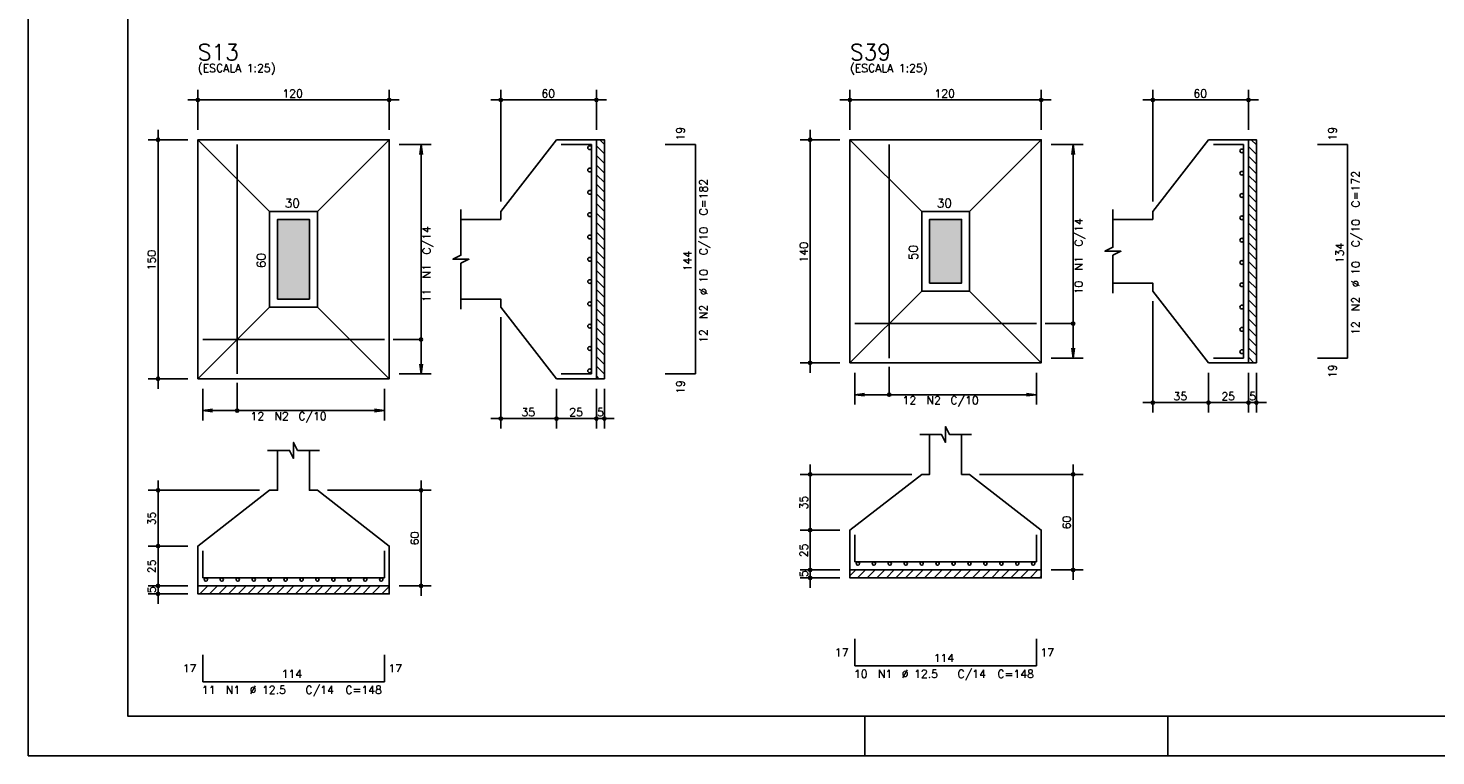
# Model space of a CAD drawing. Extents: x 0 to 84.1, y 0 to 59.4.
# Tile 1 of 7: x 0 to 35.3, y 0 to 18.3. Entities that reach past the tile are written whole.
import ezdxf

# ---------------------------------------------------------------- set-up
doc = ezdxf.new("R2010")
doc.units = 0
doc.header["$MEASUREMENT"] = 0
for name, color, linetype in [('1', 1, 'CONTINUOUS'), ('2', 2, 'CONTINUOUS'), ('3', 3, 'CONTINUOUS'), ('6', 6, 'CONTINUOUS'), ('7', 7, 'CONTINUOUS'), ('9', 9, 'CONTINUOUS')]:
    doc.layers.add(name, color=color, linetype=linetype)
doc.styles.get("Standard").update_dxf_attribs({"font": 'ROMANS.SHX'})

msp = doc.modelspace()

# ---------------------------------------------------------------- linework, layer by layer
at = {"layer": '1', "linetype": 'Continuous'}
for p, q in [((14.26, 15.311), (14.46, 15.111)), ((14.344, 15.467), (14.46, 15.352)), ((30.624, 15.295), (30.824, 15.095)), ((30.693, 15.467), (30.824, 15.336)), ((14.26, 15.071), (14.46, 14.871)), ((30.624, 15.055), (30.824, 14.855)), ((14.26, 14.83), (14.46, 14.63)), ((14.26, 14.59), (14.46, 14.39)), ((30.624, 14.814), (30.824, 14.614)), ((30.624, 14.574), (30.824, 14.374)), ((14.26, 14.35), (14.46, 14.15)), ((30.624, 14.334), (30.824, 14.134)), ((14.26, 14.109), (14.46, 13.909)), ((14.26, 13.869), (14.46, 13.669)), ((30.624, 14.093), (30.824, 13.893)), ((30.624, 13.853), (30.824, 13.653)), ((14.26, 13.628), (14.46, 13.428)), ((30.624, 13.612), (30.824, 13.412)), ((14.26, 13.388), (14.46, 13.188)), ((14.26, 13.147), (14.46, 12.947)), ((30.624, 13.372), (30.824, 13.172)), ((30.624, 13.131), (30.824, 12.931)), ((14.26, 12.907), (14.46, 12.707)), ((30.624, 12.891), (30.824, 12.691)), ((14.26, 12.667), (14.46, 12.467)), ((14.26, 12.426), (14.46, 12.226)), ((30.624, 12.651), (30.824, 12.451)), ((30.624, 12.41), (30.824, 12.21)), ((14.26, 12.186), (14.46, 11.986)), ((30.624, 12.17), (30.824, 11.97)), ((14.26, 11.945), (14.46, 11.745)), ((14.26, 11.705), (14.46, 11.505)), ((30.624, 11.929), (30.824, 11.729)), ((30.624, 11.689), (30.824, 11.489)), ((14.26, 11.465), (14.46, 11.265)), ((30.624, 11.449), (30.824, 11.249)), ((14.26, 11.224), (14.46, 11.024)), ((14.26, 10.984), (14.46, 10.784)), ((30.624, 11.208), (30.824, 11.008)), ((30.624, 10.968), (30.824, 10.768)), ((14.26, 10.743), (14.46, 10.543)), ((30.624, 10.727), (30.824, 10.527)), ((14.26, 10.503), (14.46, 10.303)), ((14.26, 10.262), (14.46, 10.062)), ((30.624, 10.487), (30.824, 10.287)), ((30.624, 10.247), (30.824, 10.047)), ((14.26, 10.022), (14.46, 9.822)), ((30.624, 10.006), (30.763, 9.867)), ((14.26, 9.782), (14.46, 9.582)), ((14.26, 9.541), (14.334, 9.467)), ((20.624, 4.516), (20.775, 4.667)), ((20.816, 4.467), (21.016, 4.667)), ((21.056, 4.467), (21.256, 4.667)), ((21.296, 4.467), (21.496, 4.667)), ((21.537, 4.467), (21.737, 4.667)), ((21.777, 4.467), (21.977, 4.667)), ((22.018, 4.467), (22.218, 4.667)), ((22.258, 4.467), (22.458, 4.667)), ((22.498, 4.467), (22.698, 4.667)), ((22.739, 4.467), (22.939, 4.667)), ((22.979, 4.467), (23.179, 4.667)), ((23.22, 4.467), (23.42, 4.667)), ((23.46, 4.467), (23.66, 4.667)), ((23.701, 4.467), (23.901, 4.667)), ((23.941, 4.467), (24.141, 4.667)), ((24.181, 4.467), (24.381, 4.667)), ((24.422, 4.467), (24.622, 4.667)), ((24.662, 4.467), (24.862, 4.667)), ((24.903, 4.467), (25.103, 4.667)), ((25.143, 4.467), (25.343, 4.667)), ((4.26, 4.26), (4.267, 4.267)), ((4.308, 4.067), (4.508, 4.267)), ((4.548, 4.067), (4.748, 4.267)), ((4.788, 4.067), (4.988, 4.267)), ((5.029, 4.067), (5.229, 4.267)), ((5.269, 4.067), (5.469, 4.267)), ((5.51, 4.067), (5.71, 4.267)), ((5.75, 4.067), (5.95, 4.267)), ((5.991, 4.067), (6.191, 4.267)), ((6.231, 4.067), (6.431, 4.267)), ((6.471, 4.067), (6.671, 4.267)), ((6.712, 4.067), (6.912, 4.267)), ((6.952, 4.067), (7.152, 4.267)), ((7.193, 4.067), (7.393, 4.267)), ((7.433, 4.067), (7.633, 4.267)), ((7.673, 4.067), (7.873, 4.267)), ((7.914, 4.067), (8.114, 4.267)), ((8.154, 4.067), (8.354, 4.267)), ((8.395, 4.067), (8.595, 4.267)), ((8.635, 4.067), (8.835, 4.267)), ((8.876, 4.067), (9.06, 4.252)), ((25.383, 4.467), (25.424, 4.508))]:
    msp.add_line(p, q, dxfattribs=at)
for points in [[(14.26, 9.467), (14.26, 15.467), (14.46, 15.467), (14.46, 9.467), (14.26, 9.467)], [(30.624, 9.867), (30.624, 15.467), (30.824, 15.467), (30.824, 9.867), (30.624, 9.867)], [(20.624, 4.667), (25.424, 4.667), (25.424, 4.467), (20.624, 4.467), (20.624, 4.667)], [(4.26, 4.267), (9.06, 4.267), (9.06, 4.067), (4.26, 4.067), (4.26, 4.267)]]:
    msp.add_lwpolyline(points, dxfattribs=at)
at = {"layer": '2', "linetype": 'Continuous'}
for p, q in [((0, 59.4), (0, 0)), ((4.26, 15.717), (4.26, 16.717)), ((9.06, 15.717), (9.06, 16.717)), ((11.86, 13.917), (11.86, 16.717)), ((14.26, 15.717), (14.26, 16.717)), ((20.624, 15.717), (20.624, 16.717)), ((25.424, 15.717), (25.424, 16.717)), ((28.224, 13.917), (28.224, 16.717)), ((30.624, 15.717), (30.624, 16.717)), ((4.01, 16.467), (9.31, 16.467)), ((14.51, 16.467), (11.61, 16.467)), ((20.374, 16.467), (25.674, 16.467)), ((30.874, 16.467), (27.974, 16.467)), ((3.26, 9.217), (3.26, 15.717)), ((19.624, 9.617), (19.624, 15.717)), ((4.01, 15.467), (3.01, 15.467)), ((4.26, 15.467), (4.26, 15.467)), ((4.26, 15.467), (4.26, 15.467)), ((9.06, 15.467), (9.06, 15.467)), ((9.06, 15.347), (9.06, 15.347)), ((9.31, 15.347), (10.11, 15.347)), ((9.86, 15.347), (9.827, 15.099)), ((9.86, 9.587), (9.86, 15.347)), ((9.86, 15.347), (9.893, 15.099)), ((14.26, 15.467), (14.26, 15.467)), ((20.374, 15.467), (19.374, 15.467)), ((20.624, 15.467), (20.624, 15.467)), ((20.624, 15.467), (20.624, 15.467)), ((25.424, 15.467), (25.424, 15.467)), ((25.424, 15.347), (25.424, 15.347)), ((25.674, 15.347), (26.474, 15.347)), ((26.224, 15.347), (26.192, 15.099)), ((26.224, 9.987), (26.224, 15.347)), ((26.224, 15.347), (26.257, 15.099)), ((30.624, 15.467), (30.624, 15.467)), ((11.86, 13.667), (11.86, 13.667)), ((28.224, 13.667), (28.224, 13.667)), ((28.224, 11.667), (28.224, 11.667)), ((28.224, 11.417), (28.224, 8.617)), ((11.86, 11.267), (11.86, 11.267)), ((11.86, 11.017), (11.86, 8.217)), ((25.424, 9.987), (25.424, 9.987)), ((25.674, 9.987), (26.474, 9.987)), ((26.224, 9.987), (26.192, 10.235)), ((26.224, 9.987), (26.257, 10.235)), ((9.06, 9.587), (9.06, 9.587)), ((9.31, 9.587), (10.11, 9.587)), ((9.86, 9.587), (9.827, 9.835)), ((9.86, 9.587), (9.893, 9.835)), ((20.374, 9.867), (19.374, 9.867)), ((20.624, 9.867), (20.624, 9.867)), ((20.744, 9.867), (20.744, 9.867)), ((20.744, 9.617), (20.744, 8.817)), ((25.304, 9.867), (25.304, 9.867)), ((25.304, 9.617), (25.304, 8.817)), ((29.624, 9.867), (29.624, 9.867)), ((29.624, 9.867), (29.624, 9.867)), ((29.624, 9.617), (29.624, 8.617)), ((29.624, 9.617), (29.624, 8.617)), ((30.624, 9.867), (30.624, 9.867)), ((30.624, 9.867), (30.624, 9.867)), ((30.624, 9.617), (30.624, 8.617)), ((30.624, 9.617), (30.624, 8.617)), ((30.824, 9.867), (30.824, 9.867)), ((30.824, 9.617), (30.824, 8.617)), ((4.01, 9.467), (3.01, 9.467)), ((4.26, 9.467), (4.26, 9.467)), ((4.38, 9.467), (4.38, 9.467)), ((4.38, 9.217), (4.38, 8.417)), ((8.94, 9.467), (8.94, 9.467)), ((8.94, 9.217), (8.94, 8.417)), ((13.26, 9.467), (13.26, 9.467)), ((13.26, 9.467), (13.26, 9.467)), ((13.26, 9.217), (13.26, 8.217)), ((13.26, 9.217), (13.26, 8.217)), ((14.26, 9.467), (14.26, 9.467)), ((14.26, 9.467), (14.26, 9.467)), ((14.26, 9.217), (14.26, 8.217)), ((14.26, 9.217), (14.26, 8.217)), ((14.46, 9.467), (14.46, 9.467)), ((14.46, 9.217), (14.46, 8.217)), ((20.744, 9.067), (20.992, 9.1)), ((20.744, 9.067), (25.304, 9.067)), ((20.744, 9.067), (20.992, 9.035)), ((25.304, 9.067), (25.056, 9.1)), ((25.304, 9.067), (25.056, 9.035)), ((29.874, 8.867), (27.974, 8.867)), ((30.874, 8.867), (29.374, 8.867)), ((30.374, 8.867), (31.074, 8.867)), ((4.38, 8.667), (4.628, 8.7)), ((4.38, 8.667), (8.94, 8.667)), ((4.38, 8.667), (4.628, 8.635)), ((8.94, 8.667), (8.692, 8.7)), ((8.94, 8.667), (8.692, 8.635)), ((13.51, 8.467), (11.61, 8.467)), ((14.51, 8.467), (13.01, 8.467)), ((14.01, 8.467), (14.71, 8.467)), ((22.174, 7.067), (19.374, 7.067)), ((19.624, 5.417), (19.624, 7.317)), ((22.424, 7.067), (22.424, 7.067)), ((23.624, 7.067), (23.624, 7.067)), ((23.874, 7.067), (26.474, 7.067)), ((26.224, 4.417), (26.224, 7.317)), ((3.26, 5.017), (3.26, 6.917)), ((9.86, 4.017), (9.86, 6.917)), ((5.81, 6.667), (3.01, 6.667)), ((6.06, 6.667), (6.06, 6.667)), ((7.26, 6.667), (7.26, 6.667)), ((7.51, 6.667), (10.11, 6.667)), ((20.374, 5.667), (19.374, 5.667)), ((20.374, 5.667), (19.374, 5.667)), ((19.624, 4.417), (19.624, 5.917)), ((20.624, 5.667), (20.624, 5.667)), ((20.624, 5.667), (20.624, 5.667)), ((3.26, 4.017), (3.26, 5.517)), ((4.01, 5.267), (3.01, 5.267)), ((4.01, 5.267), (3.01, 5.267)), ((4.26, 5.267), (4.26, 5.267)), ((4.26, 5.267), (4.26, 5.267)), ((20.374, 4.667), (19.374, 4.667)), ((20.374, 4.667), (19.374, 4.667)), ((19.624, 4.217), (19.624, 4.917)), ((20.624, 4.667), (20.624, 4.667)), ((20.624, 4.667), (20.624, 4.667)), ((25.424, 4.667), (25.424, 4.667)), ((25.674, 4.667), (26.474, 4.667)), ((4.01, 4.267), (3.01, 4.267)), ((4.01, 4.267), (3.01, 4.267)), ((3.26, 3.817), (3.26, 4.517)), ((4.26, 4.267), (4.26, 4.267)), ((4.26, 4.267), (4.26, 4.267)), ((9.06, 4.267), (9.06, 4.267)), ((9.31, 4.267), (10.11, 4.267)), ((20.374, 4.467), (19.374, 4.467)), ((20.624, 4.467), (20.624, 4.467)), ((4.01, 4.067), (3.01, 4.067)), ((4.26, 4.067), (4.26, 4.067)), ((21, 1), (21, 0)), ((28.6, 0), (28.6, 1)), ((0, 0), (84.1, 0))]:
    msp.add_line(p, q, dxfattribs=at)
for points in [[(83.1, 1), (2.5, 1), (2.5, 58.4), (83.1, 58.4), (83.1, 1)], [(4.26, 9.467), (9.06, 9.467), (9.06, 15.467), (4.26, 15.467), (4.26, 9.467)], [(6.06, 13.667), (4.26, 15.467)], [(7.26, 13.667), (9.06, 15.467)], [(10.86, 11.467), (11.86, 11.467), (11.86, 11.267), (13.26, 9.467), (14.26, 9.467), (14.26, 15.467), (13.26, 15.467), (11.86, 13.667), (11.86, 13.467), (10.86, 13.467)], [(20.624, 9.867), (25.424, 9.867), (25.424, 15.467), (20.624, 15.467), (20.624, 9.867)], [(22.424, 13.667), (20.624, 15.467)], [(23.624, 13.667), (25.424, 15.467)], [(27.224, 11.867), (28.224, 11.867), (28.224, 11.667), (29.624, 9.867), (30.624, 9.867), (30.624, 15.467), (29.624, 15.467), (28.224, 13.667), (28.224, 13.467), (27.224, 13.467)], [(6.06, 11.267), (7.26, 11.267), (7.26, 13.667), (6.06, 13.667), (6.06, 11.267)], [(6.26, 11.467), (7.06, 11.467), (7.06, 13.467), (6.26, 13.467), (6.26, 11.467)], [(10.86, 11.217), (10.86, 12.367), (11.06, 12.467), (10.66, 12.467), (10.86, 12.567), (10.86, 13.717)], [(22.424, 11.667), (23.624, 11.667), (23.624, 13.667), (22.424, 13.667), (22.424, 11.667)], [(22.624, 11.867), (23.424, 11.867), (23.424, 13.467), (22.624, 13.467), (22.624, 11.867)], [(27.224, 11.617), (27.224, 12.567), (27.424, 12.667), (27.024, 12.667), (27.224, 12.767), (27.224, 13.717)], [(22.424, 11.667), (20.624, 9.867)], [(23.624, 11.667), (25.424, 9.867)], [(6.06, 11.267), (4.26, 9.467)], [(7.26, 11.267), (9.06, 9.467)], [(26.224, 10.852), (25.524, 10.852)], [(9.86, 10.452), (9.16, 10.452)], [(21.609, 9.067), (21.609, 9.767)], [(5.245, 8.667), (5.245, 9.367)], [(22.374, 8.067), (22.924, 8.067), (23.024, 7.867), (23.024, 8.267), (23.124, 8.067), (23.674, 8.067)], [(6.01, 7.667), (6.56, 7.667), (6.66, 7.467), (6.66, 7.867), (6.76, 7.667), (7.31, 7.667)], [(22.624, 8.067), (22.624, 7.067), (22.424, 7.067), (20.624, 5.667), (20.624, 4.667), (25.424, 4.667), (25.424, 5.667), (23.624, 7.067), (23.424, 7.067), (23.424, 8.067)], [(6.26, 7.667), (6.26, 6.667), (6.06, 6.667), (4.26, 5.267), (4.26, 4.267), (9.06, 4.267), (9.06, 5.267), (7.26, 6.667), (7.06, 6.667), (7.06, 7.667)]]:
    msp.add_lwpolyline(points, dxfattribs=at)
for centre, radius in [((4.26, 16.467), 0.04), ((4.26, 16.467), 0.02), ((9.06, 16.467), 0.04), ((9.06, 16.467), 0.02), ((11.86, 16.467), 0.04), ((11.86, 16.467), 0.02), ((14.26, 16.467), 0.04), ((14.26, 16.467), 0.02), ((20.624, 16.467), 0.04), ((20.624, 16.467), 0.02), ((25.424, 16.467), 0.04), ((25.424, 16.467), 0.02), ((28.224, 16.467), 0.04), ((28.224, 16.467), 0.02), ((30.624, 16.467), 0.04), ((30.624, 16.467), 0.02), ((3.26, 15.467), 0.04), ((3.26, 15.467), 0.02), ((19.624, 15.467), 0.04), ((19.624, 15.467), 0.02), ((26.224, 10.852), 0.04), ((9.86, 10.452), 0.04), ((19.624, 9.867), 0.04), ((19.624, 9.867), 0.02), ((3.26, 9.467), 0.04), ((3.26, 9.467), 0.02), ((21.609, 9.067), 0.04), ((28.224, 8.867), 0.04), ((28.224, 8.867), 0.02), ((29.624, 8.867), 0.04), ((29.624, 8.867), 0.04), ((29.624, 8.867), 0.02), ((29.624, 8.867), 0.02), ((30.624, 8.867), 0.04), ((30.624, 8.867), 0.04), ((30.624, 8.867), 0.02), ((30.624, 8.867), 0.02), ((30.824, 8.867), 0.04), ((30.824, 8.867), 0.02), ((5.245, 8.667), 0.04), ((11.86, 8.467), 0.04), ((11.86, 8.467), 0.02), ((13.26, 8.467), 0.04), ((13.26, 8.467), 0.04), ((13.26, 8.467), 0.02), ((13.26, 8.467), 0.02), ((14.26, 8.467), 0.04), ((14.26, 8.467), 0.04), ((14.26, 8.467), 0.02), ((14.26, 8.467), 0.02), ((14.46, 8.467), 0.04), ((14.46, 8.467), 0.02), ((19.624, 7.067), 0.04), ((19.624, 7.067), 0.02), ((26.224, 7.067), 0.04), ((26.224, 7.067), 0.02), ((3.26, 6.667), 0.04), ((3.26, 6.667), 0.02), ((9.86, 6.667), 0.04), ((9.86, 6.667), 0.02), ((19.624, 5.667), 0.04), ((19.624, 5.667), 0.04), ((19.624, 5.667), 0.02), ((19.624, 5.667), 0.02), ((3.26, 5.267), 0.04), ((3.26, 5.267), 0.04), ((3.26, 5.267), 0.02), ((3.26, 5.267), 0.02), ((19.624, 4.667), 0.04), ((19.624, 4.667), 0.04), ((19.624, 4.667), 0.02), ((19.624, 4.667), 0.02), ((26.224, 4.667), 0.04), ((26.224, 4.667), 0.02), ((3.26, 4.267), 0.04), ((3.26, 4.267), 0.04), ((3.26, 4.267), 0.02), ((3.26, 4.267), 0.02), ((9.86, 4.267), 0.04), ((9.86, 4.267), 0.02), ((19.624, 4.467), 0.04), ((19.624, 4.467), 0.02), ((3.26, 4.067), 0.04), ((3.26, 4.067), 0.02)]:
    msp.add_circle(centre, radius, dxfattribs=at)
at = {"layer": '3', "linetype": 'Continuous'}
for centre, radius in [((14.093, 15.267), 0.0474), ((30.457, 15.187), 0.0474), ((14.093, 14.707), 0.0474), ((30.457, 14.627), 0.0474), ((14.093, 14.147), 0.0474), ((30.457, 14.067), 0.0474), ((14.093, 13.587), 0.0474), ((30.457, 13.507), 0.0474), ((14.093, 13.027), 0.0474), ((30.457, 12.947), 0.0474), ((14.093, 12.467), 0.0474), ((30.457, 12.387), 0.0474), ((14.093, 11.907), 0.0474), ((30.457, 11.827), 0.0474), ((14.093, 11.347), 0.0474), ((30.457, 11.267), 0.0474), ((14.093, 10.787), 0.0474), ((30.457, 10.707), 0.0474), ((14.093, 10.227), 0.0474), ((30.457, 10.147), 0.0474), ((14.093, 9.667), 0.0474), ((20.824, 4.826), 0.0413), ((21.224, 4.826), 0.0413), ((21.624, 4.826), 0.0413), ((22.024, 4.826), 0.0413), ((22.424, 4.826), 0.0413), ((22.824, 4.826), 0.0413), ((23.224, 4.826), 0.0413), ((23.624, 4.826), 0.0413), ((24.024, 4.826), 0.0413), ((24.424, 4.826), 0.0413), ((24.824, 4.826), 0.0413), ((25.224, 4.826), 0.0413), ((4.46, 4.426), 0.0413), ((4.86, 4.426), 0.0413), ((5.26, 4.426), 0.0413), ((5.66, 4.426), 0.0413), ((6.06, 4.426), 0.0413), ((6.46, 4.426), 0.0413), ((6.86, 4.426), 0.0413), ((7.26, 4.426), 0.0413), ((7.66, 4.426), 0.0413), ((8.06, 4.426), 0.0413), ((8.46, 4.426), 0.0413), ((8.86, 4.426), 0.0413)]:
    msp.add_circle(centre, radius, dxfattribs=at)
at = {"layer": '6', "linetype": 'Continuous'}
for p, q in [((5.245, 9.587), (5.245, 15.347)), ((14.14, 15.347), (13.38, 15.347)), ((14.14, 9.587), (14.14, 15.347)), ((16.75, 15.347), (15.99, 15.347)), ((16.75, 9.587), (16.75, 15.347)), ((21.609, 9.987), (21.609, 15.347)), ((30.504, 15.347), (29.744, 15.347)), ((30.504, 9.987), (30.504, 15.347)), ((33.114, 15.347), (32.354, 15.347)), ((33.114, 9.987), (33.114, 15.347)), ((20.744, 10.852), (25.304, 10.852)), ((4.38, 10.452), (8.94, 10.452)), ((29.744, 9.987), (30.504, 9.987)), ((32.354, 9.987), (33.114, 9.987)), ((13.38, 9.587), (14.14, 9.587)), ((15.99, 9.587), (16.75, 9.587)), ((20.744, 5.547), (20.744, 4.867)), ((25.304, 4.867), (25.304, 5.547)), ((4.38, 5.147), (4.38, 4.467)), ((8.94, 4.467), (8.94, 5.147)), ((20.744, 4.867), (25.304, 4.867)), ((4.38, 4.467), (8.94, 4.467)), ((20.744, 2.937), (20.744, 2.257)), ((25.304, 2.257), (25.304, 2.937)), ((4.38, 2.537), (4.38, 1.857)), ((8.94, 1.857), (8.94, 2.537)), ((20.744, 2.257), (25.304, 2.257)), ((4.38, 1.857), (8.94, 1.857))]:
    msp.add_line(p, q, dxfattribs=at)
at = {"layer": '9', "linetype": 'Continuous'}
for points in [[(6.26, 11.467), (7.06, 11.467), (7.06, 13.467)], [(6.26, 11.467), (7.06, 13.467), (6.26, 13.467)], [(6.26, 11.467), (6.26, 13.467), (6.26, 11.467)], [(22.624, 11.867), (23.424, 11.867), (23.424, 13.467)], [(22.624, 11.867), (23.424, 13.467), (22.624, 13.467)], [(22.624, 11.867), (22.624, 13.467), (22.624, 11.867)]]:
    msp.add_solid(points, dxfattribs=at)

# ---------------------------------------------------------------- texts
at = {"layer": '2', "linetype": 'Continuous'}
for s, height, p in [('(ESCALA 1:25)', 0.2, (4.26, 17.167)), ('(ESCALA 1:25)', 0.2, (20.624, 17.167)), ('120', 0.2, (6.38, 16.527)), ('60', 0.2, (12.88, 16.527)), ('120', 0.2, (22.744, 16.527)), ('60', 0.2, (29.244, 16.527)), ('30', 0.22, (6.44, 13.767)), ('30', 0.22, (22.804, 13.767)), ('12', 0.2, (21.944, 8.827)), ('N2', 0.2, (22.544, 8.827)), ('C/10', 0.2, (23.144, 8.827)), ('35', 0.2, (28.744, 8.927)), ('25', 0.2, (29.944, 8.927)), ('5', 0.2, (30.644, 8.927)), ('12', 0.2, (5.58, 8.427)), ('N2', 0.2, (6.18, 8.427)), ('C/10', 0.2, (6.78, 8.427)), ('35', 0.2, (12.38, 8.527)), ('25', 0.2, (13.58, 8.527)), ('5', 0.2, (14.28, 8.527)), ('17', 0.2, (20.244, 2.497)), ('114', 0.2, (22.724, 2.357)), ('17', 0.2, (25.404, 2.497)), ('17', 0.2, (3.88, 2.097)), ('114', 0.2, (6.36, 1.957)), ('17', 0.2, (9.04, 2.097)), ('10', 0.2, (20.724, 1.957)), ('N1', 0.2, (21.324, 1.957)), ('%%c 12.5', 0.2, (21.924, 1.957)), ('C/14', 0.2, (23.324, 1.957)), ('C=148', 0.2, (24.324, 1.957)), ('%%c 12.5', 0.2, (5.56, 1.557)), ('C/14', 0.2, (6.96, 1.557)), ('11', 0.2, (4.36, 1.557)), ('N1', 0.2, (4.96, 1.557)), ('C=148', 0.2, (7.96, 1.557))]:
    msp.add_text(s, height=height, dxfattribs=at).set_placement(p)
for s, height, p in [('19', 0.2, (16.47, 15.447)), ('19', 0.2, (32.834, 15.447)), ('C=172', 0.2, (33.414, 13.767)), ('C=182', 0.2, (17.05, 13.567)), ('C/14', 0.2, (10.1, 12.587)), ('C/10', 0.2, (17.05, 12.567)), ('C/14', 0.2, (26.464, 12.787)), ('C/10', 0.2, (33.414, 12.767)), ('140', 0.2, (19.564, 12.387)), ('50', 0.22, (22.324, 12.447)), ('134', 0.2, (33.014, 12.367)), ('150', 0.2, (3.2, 12.187)), ('60', 0.22, (5.96, 12.247)), ('144', 0.2, (16.65, 12.167)), ('N1', 0.2, (26.464, 12.187)), ('N1', 0.2, (10.1, 11.987)), ('%%c 10', 0.2, (17.05, 11.567)), ('%%c 10', 0.2, (33.414, 11.767)), ('11', 0.2, (10.1, 11.387)), ('10', 0.2, (26.464, 11.587)), ('N2', 0.2, (33.414, 11.167)), ('N2', 0.2, (17.05, 10.967)), ('12', 0.2, (17.05, 10.367)), ('12', 0.2, (33.414, 10.567)), ('19', 0.2, (32.834, 9.487)), ('19', 0.2, (16.47, 9.087)), ('35', 0.2, (19.564, 6.187)), ('35', 0.2, (3.2, 5.787)), ('60', 0.2, (26.164, 5.687)), ('60', 0.2, (9.8, 5.287)), ('25', 0.2, (19.564, 4.987)), ('25', 0.2, (3.2, 4.587)), ('5', 0.2, (19.564, 4.487)), ('5', 0.2, (3.2, 4.087))]:
    msp.add_text(s, height=height, rotation=90, dxfattribs=at).set_placement(p)
at = {"layer": '7', "linetype": 'Continuous'}
for s, p in [('S13', (4.26, 17.467)), ('S39', (20.624, 17.467))]:
    msp.add_text(s, height=0.4, dxfattribs=at).set_placement(p)

doc.saveas('drawing.dxf')
